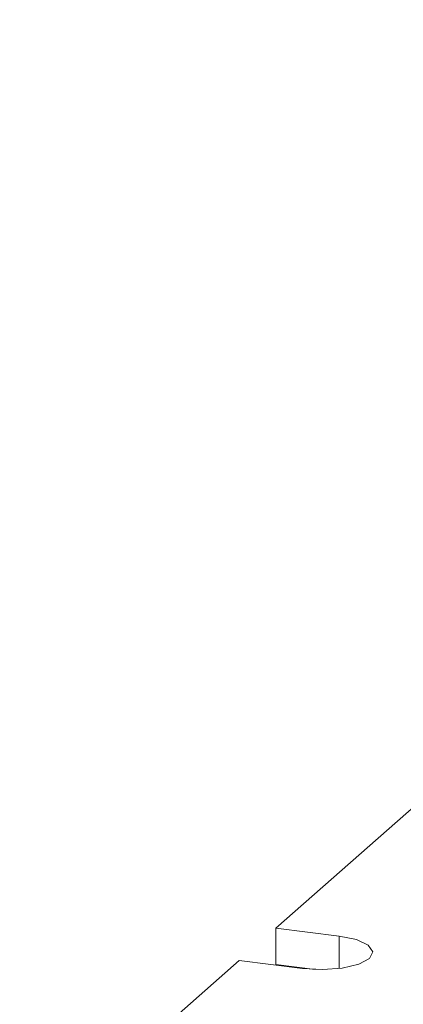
# Model space of a CAD drawing. Header units: millimetres. Extents: x -97 to 121, y 100 to 279.
# Tile 6 of 10: x -3 to 13, y 194 to 234. Entities that reach past the tile are written whole.
import ezdxf

# ---------------------------------------------------------------- set-up
doc = ezdxf.new("R2010")
doc.units = ezdxf.units.MM

msp = doc.modelspace()

# ---------------------------------------------------------------- linework, layer by layer
at = {"color": 7, "linetype": 'Continuous', "lineweight": 15}
for p, q in [((7.677, 196.82), (50.35, 234.455)), ((10.296, 196.49), (7.677, 196.82)), ((7.677, 196.82), (7.677, 195.311)), ((-2.93, 187.466), (6.156, 195.479)), ((6.156, 195.479), (8.775, 195.149)), ((9.296, 195.107), (7.677, 195.311))]:
    msp.add_line(p, q, dxfattribs=at)
at = {"color": 8, "linetype": 'Continuous', "lineweight": 15}
msp.add_line((10.296, 196.49), (10.296, 195.149), dxfattribs=at)
at = {"color": 7, "linetype": 'Continuous', "lineweight": 15, "flags": 128}
msp.add_lwpolyline([(8.775, 195.149), (9.603, 195.103), (10.42, 195.166), (11.103, 195.329), (11.547, 195.566), (11.685, 195.842), (11.495, 196.114), (11.007, 196.342), (10.296, 196.49)], dxfattribs=at)

doc.saveas('drawing.dxf')
